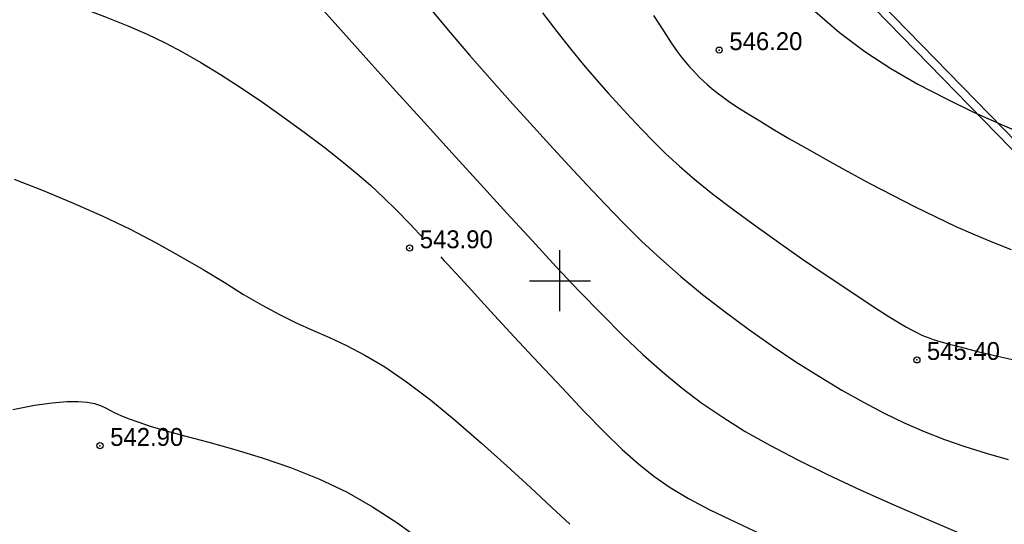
# Model space of a CAD drawing. Extents: x 0 to 362422, y 0 to 4201735.
# Tile 244 of 256: x 360174 to 360222, y 4200438 to 4200463. Entities that reach past the tile are written whole.
import ezdxf

# ---------------------------------------------------------------- set-up
doc = ezdxf.new("R2010")
doc.units = 0
doc.header["$LTSCALE"] = 0.5
doc.header["$MEASUREMENT"] = 0
doc.header["$PDMODE"] = 32
doc.header["$PDSIZE"] = 0.3
doc.linetypes.add('CONTI', pattern=[0])
for name, color, linetype in [('(004) Точки рельефа', 7, 'Continuous'), ('(040) Ограда', 7, 'Continuous'), ('GORIZDEFAULT', 32, 'CONTI'), ('PI_TTDEFAULT', 5, 'CONTI'), ('SETKR', 2, 'CONTI')]:
    doc.layers.add(name, color=color, linetype=linetype)
doc.layers.add('(032) Горизонтали утолщенные', color=32, linetype='Continuous', lineweight=30)
doc.layers.add('.', color=7, linetype='Continuous', lineweight=15)
doc.styles.add('D-431', font='txt')
doc.linetypes.add('ОГРАДА_ГЛИН', pattern='A,4,["|",Standard,S=0.8,R=0,X=0,Y=-0.8],0.5,["|",Standard,S=0.8,R=0,X=0,Y=-0.8],3.5', length=8)

# ---------------------------------------------------------------- blocks, each defined once
blk = doc.blocks.new('BL_333')
at = {"color": 0}
for p, q in [((0, -1.5), (0, 1.5)), ((-1.5, 0), (1.5, 0))]:
    blk.add_line(p, q, dxfattribs=at)
blk = doc.blocks.new('gergrgrre')
at = {"layer": '(032) Горизонтали утолщенные', "color": 32}
for points in [[(360173.38, 4200464.57, 544), (360175.07, 4200463.93, 544), (360176.52, 4200463.38, 544), (360177.76, 4200462.91, 544), (360178.82, 4200462.48, 544), (360179.77, 4200462.07, 544), (360180.65, 4200461.65, 544), (360181.52, 4200461.19, 544), (360182.41, 4200460.68, 544), (360183.37, 4200460.09, 544), (360184.38, 4200459.44, 544), (360185.42, 4200458.74, 544), (360186.46, 4200458.01, 544), (360187.47, 4200457.27, 544), (360188.43, 4200456.55, 544), (360189.31, 4200455.86, 544), (360190.05, 4200455.25, 544), (360190.72, 4200454.67, 544), (360191.36, 4200454.08, 544), (360191.99, 4200453.46, 544), (360192.64, 4200452.79, 544), (360193.35, 4200452.04, 544)], [(360204.59, 4200462.99, 546), (360205.07, 4200462.23, 546), (360205.45, 4200461.65, 546), (360205.75, 4200461.22, 546), (360205.99, 4200460.9, 546), (360206.18, 4200460.67, 546), (360206.35, 4200460.48, 546), (360206.52, 4200460.3, 546), (360206.67, 4200460.13, 546), (360206.84, 4200459.95, 546), (360207.02, 4200459.78, 546), (360207.21, 4200459.6, 546), (360207.44, 4200459.41, 546), (360207.69, 4200459.21, 546), (360207.99, 4200458.99, 546), (360208.33, 4200458.74, 546), (360208.74, 4200458.47, 546), (360209.22, 4200458.17, 546), (360209.79, 4200457.82, 546), (360210.45, 4200457.42, 546), (360211.22, 4200456.97, 546), (360212.1, 4200456.47, 546), (360213.07, 4200455.92, 546), (360214.11, 4200455.35, 546), (360215.19, 4200454.76, 546), (360216.29, 4200454.19, 546), (360217.37, 4200453.63, 546), (360218.41, 4200453.12, 546), (360219.4, 4200452.65, 546), (360220.34, 4200452.24, 546), (360221.24, 4200451.87, 546), (360222.11, 4200451.53, 546)], [(360194.17, 4200451.16, 544), (360194.33, 4200450.98, 544), (360194.5, 4200450.8, 544), (360195.5, 4200449.71, 544), (360196.6, 4200448.51, 544), (360197.76, 4200447.25, 544), (360198.94, 4200445.98, 544), (360200.1, 4200444.75, 544), (360201.19, 4200443.6, 544), (360202.19, 4200442.59, 544), (360203.05, 4200441.74, 544), (360203.84, 4200441.03, 544), (360204.6, 4200440.42, 544), (360205.4, 4200439.87, 544), (360206.29, 4200439.33, 544), (360207.34, 4200438.78, 544), (360208.61, 4200438.17, 544), (360210.14, 4200437.46, 544)]]:
    blk.add_polyline3d(points, dxfattribs=at)
at = {"layer": '(040) Ограда', "linetype": 'ОГРАДА_ГЛИН', "flags": 128}
blk.add_lwpolyline([(360140.403, 4200540.738), (360188.33, 4200491.65), (360223.715, 4200455.409), (360264.851, 4200409.871)], dxfattribs=at)
at = {"layer": '(040) Ограда', "flags": 128}
blk.add_lwpolyline([(360140.116, 4200540.458), (360188.044, 4200491.371), (360223.423, 4200455.135), (360264.554, 4200409.603)], dxfattribs=at)
at = {"layer": 'GORIZDEFAULT', "color": 32}
for points in [[(360199.15, 4200463.12, 545.5), (360199.84, 4200462.2, 545.5), (360200.51, 4200461.35, 545.5), (360201.15, 4200460.57, 545.5), (360201.77, 4200459.86, 545.5), (360202.36, 4200459.19, 545.5), (360202.93, 4200458.57, 545.5), (360203.48, 4200457.97, 545.5), (360204.02, 4200457.39, 545.5), (360204.58, 4200456.81, 545.5), (360205.18, 4200456.22, 545.5), (360205.85, 4200455.61, 545.5), (360206.61, 4200454.96, 545.5), (360207.48, 4200454.26, 545.5), (360208.47, 4200453.5, 545.5), (360209.56, 4200452.7, 545.5), (360210.7, 4200451.89, 545.5), (360211.84, 4200451.09, 545.5), (360212.94, 4200450.34, 545.5), (360213.96, 4200449.66, 545.5), (360214.85, 4200449.07, 545.5), (360215.58, 4200448.59, 545.5), (360216.16, 4200448.22, 545.5), (360216.62, 4200447.94, 545.5), (360216.98, 4200447.73, 545.5), (360217.26, 4200447.58, 545.5), (360217.48, 4200447.46, 545.5), (360217.66, 4200447.37, 545.5), (360217.84, 4200447.29, 545.5), (360218.04, 4200447.21, 545.5), (360218.29, 4200447.12, 545.5), (360218.62, 4200447.02, 545.5), (360219.08, 4200446.89, 545.5), (360219.68, 4200446.74, 545.5), (360220.46, 4200446.54, 545.5), (360221.44, 4200446.31, 545.5), (360222.61, 4200446.04, 545.5)], [(360193.71, 4200463.25, 545), (360194.62, 4200462.16, 545), (360195.57, 4200461.05, 545), (360196.55, 4200459.93, 545), (360197.55, 4200458.81, 545), (360198.54, 4200457.71, 545), (360199.51, 4200456.65, 545), (360200.43, 4200455.64, 545), (360201.33, 4200454.67, 545), (360202.21, 4200453.74, 545), (360203.09, 4200452.83, 545), (360204, 4200451.94, 545), (360204.94, 4200451.07, 545), (360205.93, 4200450.2, 545), (360206.99, 4200449.33, 545), (360208.1, 4200448.47, 545), (360209.24, 4200447.62, 545), (360210.4, 4200446.81, 545), (360211.56, 4200446.03, 545), (360212.71, 4200445.31, 545), (360213.81, 4200444.64, 545), (360214.87, 4200444.05, 545), (360215.88, 4200443.52, 545), (360216.87, 4200443.04, 545), (360217.85, 4200442.62, 545), (360218.84, 4200442.23, 545), (360219.84, 4200441.88, 545), (360220.88, 4200441.55, 545), (360221.96, 4200441.24, 545)], [(360212.49, 4200463.2, 546.5), (360213.69, 4200462.16, 546.5), (360214.94, 4200461.23, 546.5), (360216.22, 4200460.39, 546.5), (360217.54, 4200459.63, 546.5), (360218.9, 4200458.92, 546.5), (360220.27, 4200458.26, 546.5), (360221.66, 4200457.64, 546.5), (360223.04, 4200457.05, 546.5)], [(360188.28, 4200463.38, 544.5), (360189.39, 4200462.13, 544.5), (360190.63, 4200460.75, 544.5), (360191.96, 4200459.28, 544.5), (360193.34, 4200457.76, 544.5), (360194.72, 4200456.24, 544.5), (360196.09, 4200454.74, 544.5), (360197.39, 4200453.31, 544.5), (360198.63, 4200451.96, 544.5), (360199.81, 4200450.68, 544.5), (360200.94, 4200449.49, 544.5), (360202.03, 4200448.37, 544.5), (360203.06, 4200447.34, 544.5), (360204.06, 4200446.39, 544.5), (360205.02, 4200445.53, 544.5), (360205.98, 4200444.74, 544.5), (360206.95, 4200444.01, 544.5), (360207.98, 4200443.31, 544.5), (360209.08, 4200442.62, 544.5), (360210.28, 4200441.94, 544.5), (360211.62, 4200441.24, 544.5), (360213.11, 4200440.51, 544.5), (360214.71, 4200439.76, 544.5), (360216.36, 4200439.02, 544.5), (360218.02, 4200438.3, 544.5), (360219.63, 4200437.62, 544.5)], [(360173.26, 4200454.97, 543.5), (360174.67, 4200454.41, 543.5), (360176.12, 4200453.81, 543.5), (360177.56, 4200453.17, 543.5), (360178.94, 4200452.52, 543.5), (360180.22, 4200451.85, 543.5), (360181.41, 4200451.19, 543.5), (360182.51, 4200450.54, 543.5), (360183.54, 4200449.92, 543.5), (360184.5, 4200449.33, 543.5), (360185.4, 4200448.8, 543.5), (360186.25, 4200448.34, 543.5), (360187.07, 4200447.94, 543.5), (360187.88, 4200447.58, 543.5), (360188.7, 4200447.22, 543.5), (360189.54, 4200446.82, 543.5), (360190.44, 4200446.35, 543.5), (360191.41, 4200445.78, 543.5), (360192.48, 4200445.05, 543.5), (360193.65, 4200444.16, 543.5), (360194.89, 4200443.14, 543.5), (360196.15, 4200442.05, 543.5), (360197.39, 4200440.94, 543.5), (360198.56, 4200439.87, 543.5), (360199.6, 4200438.9, 543.5), (360200.48, 4200438.07, 543.5)], [(360173.19, 4200443.7, 543), (360174.25, 4200443.9, 543), (360175.12, 4200444.02, 543), (360175.83, 4200444.08, 543), (360176.39, 4200444.09, 543), (360176.84, 4200444.05, 543), (360177.19, 4200443.98, 543), (360177.48, 4200443.88, 543), (360177.73, 4200443.77, 543), (360177.95, 4200443.66, 543), (360178.19, 4200443.53, 543), (360178.48, 4200443.4, 543), (360178.84, 4200443.25, 543), (360179.31, 4200443.08, 543), (360179.92, 4200442.88, 543), (360180.7, 4200442.65, 543), (360181.67, 4200442.39, 543), (360182.8, 4200442.09, 543), (360184.06, 4200441.74, 543), (360185.41, 4200441.32, 543), (360186.79, 4200440.85, 543), (360188.18, 4200440.29, 543), (360189.54, 4200439.66, 543), (360190.82, 4200438.93, 543), (360192.06, 4200438.12, 543), (360193.26, 4200437.25, 543)]]:
    blk.add_polyline3d(points, dxfattribs=at)
at = {"layer": 'PI_TTDEFAULT', "color": 5}
for p in [(360207.8, 4200461.29, 546.2), (360192.63, 4200451.6, 543.9), (360217.49, 4200446.12, 545.4), (360177.46, 4200441.92, 542.9)]:
    blk.add_point(p, dxfattribs=at)
at = {"layer": 'SETKR', "color": 92}
blk.add_blockref('BL_333', (360200, 4200450), dxfattribs=at)
at = {"layer": '(004) Точки рельефа', "style": 'D-431'}
for s, p in [('546.20', (360208.3, 4200461.29)), ('543.90', (360193.13, 4200451.59)), ('545.40', (360217.98, 4200446.12)), ('542.90', (360177.96, 4200441.91))]:
    blk.add_text(s, height=0.875, dxfattribs=at).set_placement(p)

msp = doc.modelspace()

# ---------------------------------------------------------------- hatches: boundary and pattern name
at = {"layer": '.', "ltscale": 0.149071}
h = msp.add_hatch(color=256, dxfattribs=at)
h.dxf.hatch_style = 1
h.set_gradient(color1=(255, 255, 255), tint=1)
h.paths.add_polyline_path([(359890.241, 4200063.476), (362234.445, 4200063.476), (362234.349, 4201313.892), (359890.241, 4201328.891)], flags=17)
h.paths.add_polyline_path([(359890.241, 4200063.476), (362234.445, 4200063.476), (362234.445, 4201313.891), (359890.241, 4201328.891)], flags=17)

# ---------------------------------------------------------------- block references
at = {"linetype": 'Continuous'}
msp.add_blockref('gergrgrre', (0, 0), dxfattribs=at)

doc.saveas('drawing.dxf')
